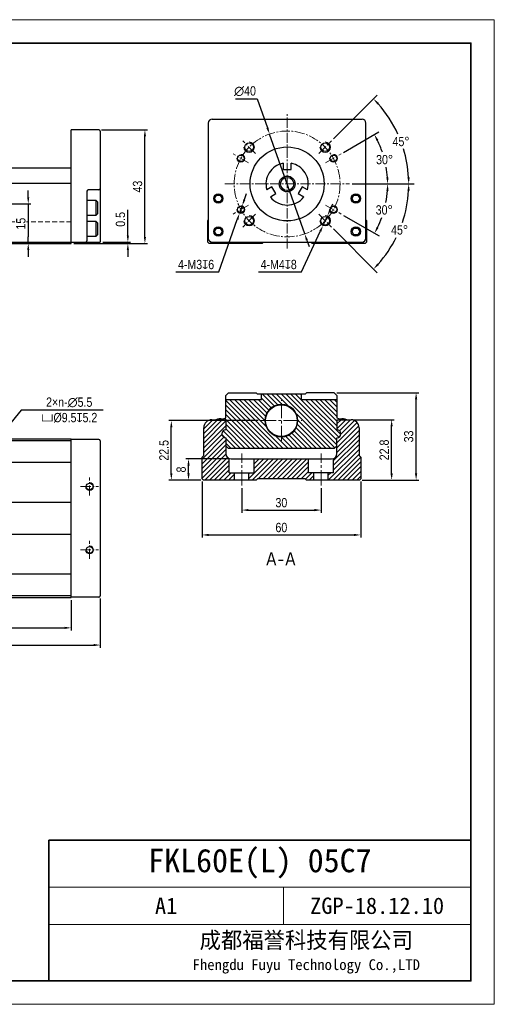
# Model space of a CAD drawing. Header units: millimetres. Extents: x 100 to 3612, y -424 to 856.
# Tile 9 of 45: x 447 to 626, y 484 to 856. Entities that reach past the tile are written whole.
import ezdxf

# ---------------------------------------------------------------- set-up
doc = ezdxf.new("R2010")
doc.units = ezdxf.units.MM
doc.linetypes.add('CENTER2', pattern=[28.575, 19.05, -3.175, 3.175, -3.175])
doc.linetypes.add('DASHED', pattern=[19.05, 12.7, -6.35])
doc.layers.get('Defpoints').update_dxf_attribs({"lineweight": 13})
for name, color, linetype, lineweight in [('剖面', 252, 'Continuous', 5), ('小粗', 7, 'Continuous', 25), ('标注', 3, 'Continuous', 13), ('点划线', 1, 'CENTER2', 13), ('粗线', 7, 'Continuous', 35), ('细线', 7, 'Continuous', 13), ('虚线', 253, 'DASHED', 13)]:
    doc.layers.add(name, color=color, linetype=linetype, lineweight=lineweight)
doc.styles.add('3.5', font='ARIALN.TTF', dxfattribs={"height": 3.5})
doc.styles.add('7', font='ARIALN.TTF', dxfattribs={"height": 7})
doc.styles.add('图号', font='txt', dxfattribs={"height": 3.5})
doc.dimstyles.new('A4—对齐', dxfattribs={"dimtxt": 3.5, "dimasz": 2.5, "dimexe": 1, "dimexo": 1, "dimgap": 1, "dimtad": 1, "dimdec": 1, "dimzin": 9, "dimdsep": 46, "dimtxsty": '3.5', "dimcen": 2.5, "dimadec": 0, "dimazin": 0, "dimtm": 1e-09, "dimtfac": 1, "dimtdec": 1, "dimtmove": 0, "dimatfit": 3, "dimfxl": 0, "dimtolj": 1, "dimarcsym": 0})
doc.dimstyles.new('A4—水平', dxfattribs={"dimtxt": 3.5, "dimasz": 2.5, "dimexe": 2, "dimexo": 1, "dimgap": 1, "dimtad": 1, "dimtih": 1, "dimtoh": 1, "dimdec": 1, "dimzin": 12, "dimdsep": 46, "dimtxsty": '3.5', "dimcen": 2.5, "dimadec": 0, "dimazin": 0, "dimtm": 1e-09, "dimtfac": 1, "dimtdec": 1, "dimtmove": 0, "dimatfit": 3, "dimfxl": 0, "dimtolj": 1, "dimarcsym": 0})
doc.dimstyles.new('A4—角度', dxfattribs={"dimtxt": 3.5, "dimasz": 2.5, "dimexe": 2, "dimexo": 1, "dimgap": 1, "dimtad": 1, "dimtih": 1, "dimtoh": 1, "dimdec": 1, "dimzin": 12, "dimdsep": 46, "dimtxsty": '3.5', "dimcen": 2.5, "dimadec": 0, "dimazin": 0, "dimtm": 1e-09, "dimtfac": 1, "dimtdec": 1, "dimtmove": 0, "dimatfit": 3, "dimfxl": 0, "dimtolj": 1, "dimarcsym": 0})

# ---------------------------------------------------------------- blocks, each defined once
blk = doc.blocks.new('A4图框')
at = {"layer": '粗线'}
for p in [(202, 5), (292, 35)]:
    blk.add_line(p, (202, 35), dxfattribs=at)
blk.add_lwpolyline([(5, 205), (292, 205), (292, 5), (5, 5)], close=True, dxfattribs=at)
at = {"layer": '细线'}
for p, q in [((292, 25), (202, 25)), ((252, 17), (252, 25)), ((292, 17), (202, 17))]:
    blk.add_line(p, q, dxfattribs=at)
blk.add_lwpolyline([(0, 210), (297, 210), (297, 0), (0, 0)], close=True, dxfattribs=at)
at = {"layer": '细线', "insert": (256.89, 11), "char_height": 3.5, "width": 70.2104, "attachment_point": 5, "style": '图号'}
blk.add_mtext('成都福誉科技有限公司\\P{\\H0.65714x;Fhengdu Fuyu Technology Co.,LTD}', dxfattribs=at)
blk = doc.blocks.new('*D103')
at = {"layer": 'Defpoints', "color": 0, "transparency": 16777216}
for p in [(427.64, 786.31), (450.18, 771.31), (466.39, 771.31)]:
    blk.add_point(p, dxfattribs=at)
at = {"layer": '标注', "color": 0, "lineweight": -2, "transparency": 16777216}
for p, q in [((450.18, 788.81), (450.18, 791.31)), ((428.64, 786.31), (451.18, 786.31)), ((450.18, 786.31), (450.18, 783.81)), ((450.18, 783.81), (450.18, 773.81)), ((465.39, 771.31), (449.18, 771.31)), ((450.18, 771.31), (450.18, 773.81)), ((450.18, 768.81), (450.18, 766.31))]:
    blk.add_line(p, q, dxfattribs=at)
at = {"layer": '标注', "color": 0, "transparency": 16777216}
for points in [[(449.76, 788.81), (450.59, 788.81), (450.18, 786.31)], [(449.76, 768.81), (450.59, 768.81), (450.18, 771.31)]]:
    blk.add_solid(points, dxfattribs=at)
at = {"layer": '标注', "color": 0, "transparency": 16777216, "insert": (447.39, 778.81), "char_height": 3.5, "attachment_point": 5, "rotation": 90, "style": '3.5', "bg_fill": 3, "box_fill_scale": 1.1, "bg_fill_color": 256, "bg_fill_true_color": 13158600, "bg_fill_transparency": 0}
blk.add_mtext('\\A1;15', dxfattribs=at)
blk = doc.blocks.new('*D104')
at = {"layer": 'Defpoints', "color": 0, "transparency": 16777216}
for p in [(476.89, 814.31), (494.29, 814.31), (466.39, 771.31)]:
    blk.add_point(p, dxfattribs=at)
at = {"layer": '标注', "color": 0, "lineweight": -2, "transparency": 16777216}
for p, q in [((477.89, 814.31), (495.29, 814.31)), ((494.29, 773.81), (494.29, 811.81)), ((467.39, 771.31), (495.29, 771.31))]:
    blk.add_line(p, q, dxfattribs=at)
at = {"layer": '标注', "color": 0, "transparency": 16777216}
for points in [[(493.87, 811.81), (494.7, 811.81), (494.29, 814.31)], [(493.87, 773.81), (494.7, 773.81), (494.29, 771.31)]]:
    blk.add_solid(points, dxfattribs=at)
at = {"layer": '标注', "color": 0, "transparency": 16777216, "insert": (491.5, 792.81), "char_height": 3.5, "attachment_point": 5, "rotation": 90, "style": '3.5'}
blk.add_mtext('\\A1;43', dxfattribs=at)
blk = doc.blocks.new('*D105')
at = {"layer": 'Defpoints', "color": 0, "transparency": 16777216}
for p in [(466.39, 771.31), (477.39, 771.81), (487.84, 771.81)]:
    blk.add_point(p, dxfattribs=at)
at = {"layer": '标注', "color": 0, "lineweight": -2, "transparency": 16777216}
for p, q in [((487.84, 774.31), (487.84, 784.06)), ((467.39, 771.31), (488.84, 771.31)), ((478.39, 771.81), (488.84, 771.81)), ((487.84, 771.31), (487.84, 771.81)), ((487.84, 768.81), (487.84, 766.31))]:
    blk.add_line(p, q, dxfattribs=at)
at = {"layer": '标注', "color": 0, "transparency": 16777216}
for points in [[(487.42, 774.31), (488.25, 774.31), (487.84, 771.81)], [(487.42, 768.81), (488.25, 768.81), (487.84, 771.31)]]:
    blk.add_solid(points, dxfattribs=at)
at = {"layer": '标注', "color": 0, "transparency": 16777216, "insert": (485.05, 780.43), "char_height": 3.5, "attachment_point": 5, "rotation": 90, "style": '3.5'}
blk.add_mtext('\\A1;0.5', dxfattribs=at)
blk = doc.blocks.new('*D106')
at = {"layer": 'Defpoints', "color": 0, "transparency": 16777216}
for p in [(524.48, 793.81), (571.61, 793.81), (562.59, 785.82), (585.49, 787.33), (568.49, 782.41)]:
    blk.add_point(p, dxfattribs=at)
at = {"layer": '标注', "color": 0, "lineweight": -2, "transparency": 16777216}
for p, q in [((572.61, 793.81), (588.06, 793.81)), ((569.36, 781.91), (582.79, 774.16))]:
    blk.add_line(p, q, dxfattribs=at)
for start, end in [(349.1143, 356.1598), (333.8402, 340.2292)]:
    blk.add_arc((548.75, 793.81), 37.31, start, end, dxfattribs=at)
at = {"layer": '标注', "color": 0, "transparency": 16777216}
for points in [[(585.56, 791.32), (586.39, 791.3), (586.06, 793.81)], [(582.61, 777.17), (581.87, 777.56), (581.06, 775.16)]]:
    blk.add_solid(points, dxfattribs=at)
at = {"layer": '标注', "color": 0, "transparency": 16777216, "insert": (584.74, 783.98), "char_height": 3.5, "attachment_point": 5, "style": '3.5'}
blk.add_mtext('\\A1;30°', dxfattribs=at)
blk = doc.blocks.new('*D107')
at = {"layer": 'Defpoints', "color": 0, "transparency": 16777216}
for p in [(568.49, 805.21), (583.79, 806.56), (562.59, 801.8), (524.48, 793.81), (571.61, 793.81)]:
    blk.add_point(p, dxfattribs=at)
at = {"layer": '标注', "color": 0, "lineweight": -2, "transparency": 16777216}
for p, q in [((569.36, 805.71), (582.77, 813.45)), ((572.61, 793.81), (588.04, 793.81))]:
    blk.add_line(p, q, dxfattribs=at)
for start, end in [(18.7271, 26.1573), (3.8427, 9.8782)]:
    blk.add_arc((548.75, 793.81), 37.28, start, end, dxfattribs=at)
at = {"layer": '标注', "color": 0, "transparency": 16777216}
for points in [[(581.85, 810.05), (582.58, 810.44), (581.04, 812.45)], [(586.37, 796.32), (585.54, 796.29), (586.04, 793.81)]]:
    blk.add_solid(points, dxfattribs=at)
at = {"layer": '标注', "color": 0, "transparency": 16777216, "insert": (584.89, 802.99), "char_height": 3.5, "attachment_point": 5, "style": '3.5'}
blk.add_mtext('\\A1;30°', dxfattribs=at)
blk = doc.blocks.new('*D108')
at = {"layer": 'Defpoints', "color": 0, "transparency": 16777216}
for p in [(587.93, 816.55), (564.85, 810.11), (560.03, 805.29), (524.48, 793.81), (571.61, 793.81)]:
    blk.add_point(p, dxfattribs=at)
at = {"layer": '标注', "color": 0, "lineweight": -2, "transparency": 16777216}
for p, q in [((565.55, 810.82), (582.11, 827.38)), ((572.61, 793.81), (596.02, 793.81))]:
    blk.add_line(p, q, dxfattribs=at)
for start, end in [(24.4408, 41.8497), (3.1503, 16.9472)]:
    blk.add_arc((548.55, 793.81), 45.47, start, end, dxfattribs=at)
at = {"layer": '标注', "color": 0, "transparency": 16777216}
for points in [[(582.12, 823.86), (582.72, 824.43), (580.7, 825.96)], [(594.37, 796.32), (593.53, 796.3), (594.02, 793.81)]]:
    blk.add_solid(points, dxfattribs=at)
at = {"layer": '标注', "color": 0, "transparency": 16777216, "insert": (591.1, 809.84), "char_height": 3.5, "attachment_point": 5, "style": '3.5'}
blk.add_mtext('\\A1;45°', dxfattribs=at)
blk = doc.blocks.new('*D109')
at = {"layer": 'Defpoints', "color": 0, "transparency": 16777216}
for p in [(524.48, 793.81), (571.61, 793.81), (560.03, 782.33), (564.85, 777.51), (587.93, 771.07)]:
    blk.add_point(p, dxfattribs=at)
at = {"layer": '标注', "color": 0, "lineweight": -2, "transparency": 16777216}
for p, q in [((572.61, 793.81), (596.02, 793.81)), ((565.55, 776.8), (582.11, 760.24))]:
    blk.add_line(p, q, dxfattribs=at)
for start, end in [(341.2432, 356.8497), (318.1503, 333.6525)]:
    blk.add_arc((548.55, 793.81), 45.47, start, end, dxfattribs=at)
at = {"layer": '标注', "color": 0, "transparency": 16777216}
for points in [[(593.53, 791.32), (594.37, 791.3), (594.02, 793.81)], [(582.72, 763.18), (582.12, 763.76), (580.7, 761.65)]]:
    blk.add_solid(points, dxfattribs=at)
at = {"layer": '标注', "color": 0, "transparency": 16777216, "insert": (590.56, 776.41), "char_height": 3.5, "attachment_point": 5, "style": '3.5'}
blk.add_mtext('\\A1;45°', dxfattribs=at)
blk = doc.blocks.new('*D110')
at = {"layer": 'Defpoints', "color": 0, "transparency": 16777216}
for p in [(563.27, 781.74), (561.6, 778.1)]:
    blk.add_point(p, dxfattribs=at)
at = {"layer": '标注', "color": 0, "lineweight": -2, "transparency": 16777216}
for p, q in [((564.32, 784.01), (565.37, 786.27)), ((563.27, 781.74), (561.6, 778.1)), ((553.51, 760.57), (560.55, 775.83)), ((537.2, 760.57), (553.51, 760.57))]:
    blk.add_line(p, q, dxfattribs=at)
at = {"layer": '标注', "color": 0, "transparency": 16777216}
for points in [[(563.94, 784.18), (564.7, 783.83), (563.27, 781.74)], [(560.17, 776.01), (560.93, 775.66), (561.6, 778.1)]]:
    blk.add_solid(points, dxfattribs=at)
at = {"layer": '标注', "color": 0, "transparency": 16777216, "insert": (544.85, 763.35), "char_height": 3.5, "attachment_point": 5, "style": '3.5'}
blk.add_mtext('\\A1;4-M4{\\Fgdt|c134;x}8', dxfattribs=at)
blk = doc.blocks.new('*D111')
at = {"layer": 'Defpoints', "color": 0, "transparency": 16777216}
for p in [(531.05, 785.53), (530.05, 782.7)]:
    blk.add_point(p, dxfattribs=at)
at = {"layer": '标注', "color": 0, "lineweight": -2, "transparency": 16777216}
for p, q in [((531.88, 787.89), (532.71, 790.25)), ((531.05, 785.53), (530.05, 782.7)), ((522.27, 760.57), (529.22, 780.34)), ((505.98, 760.57), (522.27, 760.57))]:
    blk.add_line(p, q, dxfattribs=at)
at = {"layer": '标注', "color": 0, "transparency": 16777216}
for points in [[(531.49, 788.03), (532.27, 787.75), (531.05, 785.53)], [(528.83, 780.48), (529.62, 780.21), (530.05, 782.7)]]:
    blk.add_solid(points, dxfattribs=at)
at = {"layer": '标注', "color": 0, "transparency": 16777216, "insert": (513.62, 763.35), "char_height": 3.5, "attachment_point": 5, "style": '3.5'}
blk.add_mtext('\\A1;4-M3{\\Fgdt|c134;x}6', dxfattribs=at)
blk = doc.blocks.new('*D112')
at = {"layer": 'Defpoints', "color": 0, "transparency": 16777216}
for p in [(541.41, 812.68), (554.68, 774.94)]:
    blk.add_point(p, dxfattribs=at)
at = {"layer": '标注', "color": 0, "lineweight": -2, "transparency": 16777216}
for p, q in [((528.53, 825.99), (536.74, 825.99)), ((536.74, 825.99), (540.58, 815.04)), ((554.68, 774.94), (541.41, 812.68)), ((555.51, 772.58), (556.34, 770.22))]:
    blk.add_line(p, q, dxfattribs=at)
at = {"layer": '标注', "color": 0, "transparency": 16777216}
for points in [[(540.98, 815.17), (540.19, 814.9), (541.41, 812.68)], [(555.9, 772.72), (555.11, 772.44), (554.68, 774.94)]]:
    blk.add_solid(points, dxfattribs=at)
at = {"layer": '标注', "color": 0, "transparency": 16777216, "insert": (532.13, 828.87), "char_height": 3.5, "attachment_point": 5, "style": '3.5'}
blk.add_mtext('\\A1;∅40', dxfattribs=at)
blk = doc.blocks.new('*D118')
at = {"layer": 'Defpoints', "color": 0, "transparency": 16777216}
for p in [(147.39, 637.66), (477.39, 638.16), (477.39, 619.52)]:
    blk.add_point(p, dxfattribs=at)
at = {"layer": '标注', "color": 0, "lineweight": -2, "transparency": 16777216}
for p, q in [((147.39, 636.66), (147.39, 618.52)), ((477.39, 637.16), (477.39, 618.52)), ((149.89, 619.52), (474.89, 619.52))]:
    blk.add_line(p, q, dxfattribs=at)
at = {"layer": '标注', "color": 0, "transparency": 16777216}
for points in [[(149.89, 619.94), (149.89, 619.1), (147.39, 619.52)], [(474.89, 619.94), (474.89, 619.1), (477.39, 619.52)]]:
    blk.add_solid(points, dxfattribs=at)
at = {"layer": '标注', "color": 0, "transparency": 16777216, "insert": (312.39, 622.28), "char_height": 3.5, "width": 25.9299, "attachment_point": 5, "style": '3.5'}
blk.add_mtext('\\A1;L1', dxfattribs=at)
blk = doc.blocks.new('*D119')
at = {"layer": 'Defpoints', "color": 0, "transparency": 16777216}
for p in [(206.39, 637.46), (466.39, 637.46), (466.39, 626.02)]:
    blk.add_point(p, dxfattribs=at)
at = {"layer": '标注', "color": 0, "lineweight": -2, "transparency": 16777216}
for p, q in [((206.39, 636.46), (206.39, 625.02)), ((466.39, 636.46), (466.39, 625.02)), ((208.89, 626.02), (463.89, 626.02))]:
    blk.add_line(p, q, dxfattribs=at)
at = {"layer": '标注', "color": 0, "transparency": 16777216}
for points in [[(208.89, 626.44), (208.89, 625.6), (206.39, 626.02)], [(463.89, 626.44), (463.89, 625.6), (466.39, 626.02)]]:
    blk.add_solid(points, dxfattribs=at)
at = {"layer": '标注', "color": 0, "transparency": 16777216, "insert": (312.39, 628.78), "char_height": 3.5, "width": 18.7578, "attachment_point": 5, "style": '3.5'}
blk.add_mtext('\\A1;L2', dxfattribs=at)
blk = doc.blocks.new('*D132')
at = {"layer": 'Defpoints', "color": 0, "transparency": 16777216}
for p in [(428.13, 684.59), (424.66, 680.33)]:
    blk.add_point(p, dxfattribs=at)
at = {"layer": '标注', "color": 0, "lineweight": -2, "transparency": 16777216}
for p, q in [((447.51, 708.36), (429.71, 686.53)), ((478.45, 708.36), (447.51, 708.36)), ((424.66, 680.33), (428.13, 684.59)), ((423.08, 678.39), (421.5, 676.45))]:
    blk.add_line(p, q, dxfattribs=at)
at = {"layer": '标注', "color": 0, "transparency": 16777216}
for points in [[(429.39, 686.79), (430.04, 686.26), (428.13, 684.59)], [(422.75, 678.65), (423.4, 678.13), (424.66, 680.33)]]:
    blk.add_solid(points, dxfattribs=at)
at = {"layer": '标注', "color": 0, "transparency": 16777216, "insert": (465.67, 708.36), "char_height": 3.5, "attachment_point": 5, "style": '3.5'}
blk.add_mtext('\\A1;2×n-∅5.5\\P{\\Fgdt|c134;v}%%C9.5{\\Fgdt|c134;x}5.2', dxfattribs=at)
blk = doc.blocks.new('*D133')
at = {"layer": 'Defpoints', "color": 0, "transparency": 16777216}
for p in [(530.87, 679.87), (560.87, 679.87), (560.87, 670.54)]:
    blk.add_point(p, dxfattribs=at)
at = {"layer": '标注', "color": 0, "lineweight": -2, "transparency": 16777216}
for p, q in [((530.87, 678.87), (530.87, 669.54)), ((560.87, 678.87), (560.87, 669.54)), ((533.37, 670.54), (558.37, 670.54))]:
    blk.add_line(p, q, dxfattribs=at)
at = {"layer": '标注', "color": 0, "transparency": 16777216}
for points in [[(533.37, 670.95), (533.37, 670.12), (530.87, 670.54)], [(558.37, 670.95), (558.37, 670.12), (560.87, 670.54)]]:
    blk.add_solid(points, dxfattribs=at)
at = {"layer": '标注', "color": 0, "transparency": 16777216, "insert": (545.87, 673.32), "char_height": 3.5, "attachment_point": 5, "style": '3.5'}
blk.add_mtext('\\A1;30', dxfattribs=at)
blk = doc.blocks.new('*D134')
at = {"layer": 'Defpoints', "color": 0, "transparency": 16777216}
for p in [(515.87, 682.37), (575.87, 682.37), (575.87, 661.14)]:
    blk.add_point(p, dxfattribs=at)
at = {"layer": '标注', "color": 0, "lineweight": -2, "transparency": 16777216}
for p, q in [((515.87, 681.37), (515.87, 660.14)), ((575.87, 681.37), (575.87, 660.14)), ((518.37, 661.14), (573.37, 661.14))]:
    blk.add_line(p, q, dxfattribs=at)
at = {"layer": '标注', "color": 0, "transparency": 16777216}
for points in [[(518.37, 661.56), (518.37, 660.72), (515.87, 661.14)], [(573.37, 661.56), (573.37, 660.72), (575.87, 661.14)]]:
    blk.add_solid(points, dxfattribs=at)
at = {"layer": '标注', "color": 0, "transparency": 16777216, "insert": (545.87, 663.93), "char_height": 3.5, "attachment_point": 5, "style": '3.5'}
blk.add_mtext('\\A1;60', dxfattribs=at)
blk = doc.blocks.new('*D135')
at = {"layer": 'Defpoints', "color": 0, "transparency": 16777216}
for p in [(504.27, 704.37), (538.15, 704.37), (516.37, 681.87)]:
    blk.add_point(p, dxfattribs=at)
at = {"layer": '标注', "color": 0, "lineweight": -2, "transparency": 16777216}
for p, q in [((537.15, 704.37), (503.27, 704.37)), ((504.27, 684.37), (504.27, 701.87)), ((515.37, 681.87), (503.27, 681.87))]:
    blk.add_line(p, q, dxfattribs=at)
at = {"layer": '标注', "color": 0, "transparency": 16777216}
for points in [[(503.86, 701.87), (504.69, 701.87), (504.27, 704.37)], [(503.86, 684.37), (504.69, 684.37), (504.27, 681.87)]]:
    blk.add_solid(points, dxfattribs=at)
at = {"layer": '标注', "color": 0, "transparency": 16777216, "insert": (501.49, 693.12), "char_height": 3.5, "attachment_point": 5, "rotation": 90, "style": '3.5'}
blk.add_mtext('\\A1;22.5', dxfattribs=at)
blk = doc.blocks.new('*D136')
at = {"layer": 'Defpoints', "color": 0, "transparency": 16777216}
for p in [(572.22, 704.67), (587.56, 704.67), (575.37, 681.87)]:
    blk.add_point(p, dxfattribs=at)
at = {"layer": '标注', "color": 0, "lineweight": -2, "transparency": 16777216}
for p, q in [((573.22, 704.67), (588.56, 704.67)), ((587.56, 684.37), (587.56, 702.17)), ((576.37, 681.87), (588.56, 681.87))]:
    blk.add_line(p, q, dxfattribs=at)
at = {"layer": '标注', "color": 0, "transparency": 16777216}
for points in [[(587.14, 702.17), (587.97, 702.17), (587.56, 704.67)], [(587.14, 684.37), (587.97, 684.37), (587.56, 681.87)]]:
    blk.add_solid(points, dxfattribs=at)
at = {"layer": '标注', "color": 0, "transparency": 16777216, "insert": (584.77, 693.27), "char_height": 3.5, "attachment_point": 5, "rotation": 90, "style": '3.5'}
blk.add_mtext('\\A1;22.8', dxfattribs=at)
blk = doc.blocks.new('*D137')
at = {"layer": 'Defpoints', "color": 0, "transparency": 16777216}
for p in [(565.87, 714.87), (596.8, 714.87), (575.37, 681.87)]:
    blk.add_point(p, dxfattribs=at)
at = {"layer": '标注', "color": 0, "lineweight": -2, "transparency": 16777216}
for p, q in [((566.87, 714.87), (597.8, 714.87)), ((596.8, 684.37), (596.8, 712.37)), ((576.37, 681.87), (597.8, 681.87))]:
    blk.add_line(p, q, dxfattribs=at)
at = {"layer": '标注', "color": 0, "transparency": 16777216}
for points in [[(596.38, 712.37), (597.22, 712.37), (596.8, 714.87)], [(596.38, 684.37), (597.22, 684.37), (596.8, 681.87)]]:
    blk.add_solid(points, dxfattribs=at)
at = {"layer": '标注', "color": 0, "transparency": 16777216, "insert": (594.01, 698.37), "char_height": 3.5, "attachment_point": 5, "rotation": 90, "style": '3.5'}
blk.add_mtext('\\A1;33', dxfattribs=at)
blk = doc.blocks.new('*D178')
at = {"layer": 'Defpoints', "color": 0, "transparency": 16777216}
for p in [(510.77, 689.87), (526.87, 689.87), (516.37, 681.87)]:
    blk.add_point(p, dxfattribs=at)
at = {"layer": '标注', "color": 0, "lineweight": -2, "transparency": 16777216}
for p, q in [((525.87, 689.87), (509.77, 689.87)), ((510.77, 684.37), (510.77, 687.37)), ((515.37, 681.87), (509.77, 681.87))]:
    blk.add_line(p, q, dxfattribs=at)
at = {"layer": '标注', "color": 0, "transparency": 16777216}
for points in [[(510.36, 687.37), (511.19, 687.37), (510.77, 689.87)], [(510.36, 684.37), (511.19, 684.37), (510.77, 681.87)]]:
    blk.add_solid(points, dxfattribs=at)
at = {"layer": '标注', "color": 0, "transparency": 16777216, "insert": (507.99, 685.87), "char_height": 3.5, "attachment_point": 5, "rotation": 90, "style": '3.5'}
blk.add_mtext('\\A1;8', dxfattribs=at)

msp = doc.modelspace()

# ---------------------------------------------------------------- hatches: boundary and pattern name
at = {"layer": '剖面'}
h = msp.add_hatch(dxfattribs=at)
h.set_pattern_fill('ANSI31', color=256, scale=0.4, angle=90)
h.set_pattern_definition([(135, (-13.5442, 505.0659), (-0.8980256, -0.8980256), [])])
h.paths.add_polyline_path([(570.59, 704.67), (566.87, 704.67), (566.87, 700.87, -1), (566.87, 697.87), (566.87, 694.87), (565.87, 693.87), (525.87, 693.87), (524.87, 694.87), (524.87, 697.87, -1), (524.87, 700.87), (524.87, 704.67), (521.16, 704.67, -0.217742), (523.64, 704.9), (524.87, 705.35), (524.87, 712.37), (538.37, 712.37), (538.37, 714.37), (553.37, 714.37), (553.37, 712.37), (566.87, 712.37), (566.87, 705.35), (568.1, 704.9, -0.217742)])
h.paths.add_polyline_path([(539.65, 704.37, -1), (552.09, 704.37, -1)], flags=16)
h.paths.add_polyline_path([(539.87, 704.37, -1), (551.87, 704.37, -1)], flags=0)
h = msp.add_hatch(dxfattribs=at)
h.set_pattern_fill('ANSI31', color=256, scale=0.4)
h.set_pattern_definition([(45, (519.4718, 689.8323), (-0.898026, 0.898026), [])])
h.paths.add_polyline_path([(526.12, 690.02, -0.305615), (524.87, 691.87), (524.87, 697.87, -1), (524.87, 700.87), (524.87, 704.67), (519.52, 704.67, 0.414214), (516.52, 701.67), (516.52, 691.22), (515.87, 690.57), (515.87, 682.37), (516.37, 681.87), (528.12, 681.87), (528.12, 684.67), (526.12, 684.67)])
h.paths.add_polyline_path([(575.87, 690.57), (575.22, 691.22), (575.22, 701.67, 0.414214), (572.22, 704.67), (566.87, 704.67), (566.87, 700.87, -1), (566.87, 697.87), (566.87, 691.87, -0.305615), (565.62, 690.02), (565.62, 684.67), (563.62, 684.67), (563.62, 681.87), (575.37, 681.87), (575.87, 682.37)])
h.paths.add_polyline_path([(554.87, 682.37), (555.37, 681.87), (558.12, 681.87), (558.12, 684.67), (556.12, 684.67), (556.12, 689.87), (535.62, 689.87), (535.62, 684.67), (533.62, 684.67), (533.62, 681.87), (536.37, 681.87), (536.87, 682.37)])

# ---------------------------------------------------------------- linework, layer by layer
at = {"layer": '小粗'}
for p, q in [((518.25, 816.81), (518.25, 773.31)), ((519.75, 818.31), (576.35, 818.31)), ((577.85, 773.31), (577.85, 816.81)), ((466.39, 771.31), (466.39, 814.31)), ((476.89, 814.31), (466.39, 814.31)), ((477.39, 813.81), (477.39, 771.81)), ((546.55, 801.67), (546.55, 799.31)), ((549.55, 799.31), (549.55, 801.67)), ((466.39, 799.81), (371.69, 799.81)), ((546.55, 799.31), (549.55, 799.31)), ((206.39, 794.11), (466.39, 794.11)), ((472.39, 791.06), (472.39, 772.31)), ((476.89, 791.56), (472.89, 791.56)), ((520.6, 788.31), (521.32, 789.56)), ((521.32, 789.56), (522.77, 789.56)), ((522.77, 789.56), (523.49, 788.31)), ((542.32, 792.73), (540.36, 791.6)), ((541.71, 788.92), (543.82, 790.14)), ((543.82, 790.14), (542.32, 792.73)), ((553.78, 792.73), (552.28, 790.14)), ((552.28, 790.14), (554.38, 788.92)), ((555.74, 791.6), (553.78, 792.73)), ((572.6, 788.31), (573.32, 789.56)), ((573.32, 789.56), (574.77, 789.56)), ((574.77, 789.56), (575.49, 788.31)), ((475.89, 787.56), (472.39, 787.56)), ((476.39, 787.06), (475.89, 787.56)), ((475.89, 782.06), (475.89, 787.56)), ((476.39, 787.06), (476.39, 782.56)), ((521.32, 787.06), (520.6, 788.31)), ((522.77, 787.06), (521.32, 787.06)), ((523.49, 788.31), (522.77, 787.06)), ((573.32, 787.06), (572.6, 788.31)), ((574.77, 787.06), (573.32, 787.06)), ((575.49, 788.31), (574.77, 787.06)), ((472.39, 782.06), (475.89, 782.06)), ((475.89, 782.06), (476.39, 782.56)), ((475.89, 779.56), (472.39, 779.56)), ((476.39, 779.06), (475.89, 779.56)), ((475.89, 774.06), (475.89, 779.56)), ((476.39, 779.06), (476.39, 774.56)), ((518.05, 780.01), (518.25, 780.21)), ((518.05, 771.81), (518.05, 780.01)), ((577.85, 780.21), (578.05, 780.01)), ((578.05, 780.01), (578.05, 771.81)), ((475.89, 774.06), (476.39, 774.56)), ((520.6, 775.81), (521.32, 777.06)), ((521.32, 774.56), (520.6, 775.81)), ((521.32, 777.06), (522.77, 777.06)), ((522.77, 774.56), (521.32, 774.56)), ((522.77, 777.06), (523.49, 775.81)), ((523.49, 775.81), (522.77, 774.56)), ((572.6, 775.81), (573.32, 777.06)), ((573.32, 774.56), (572.6, 775.81)), ((573.32, 777.06), (574.77, 777.06)), ((574.77, 774.56), (573.32, 774.56)), ((574.77, 777.06), (575.49, 775.81)), ((575.49, 775.81), (574.77, 774.56)), ((147.39, 771.81), (477.39, 771.81)), ((206.39, 771.31), (466.39, 771.31)), ((472.39, 774.06), (475.89, 774.06)), ((518.05, 771.81), (518.55, 771.31)), ((538.55, 771.31), (518.55, 771.31)), ((519.75, 771.81), (576.35, 771.81)), ((539.05, 771.81), (538.55, 771.31)), ((557.55, 771.31), (557.05, 771.81)), ((577.55, 771.31), (557.55, 771.31)), ((577.55, 771.31), (578.05, 771.81)), ((524.87, 713.87), (525.87, 714.87)), ((525.87, 714.87), (536.37, 714.87)), ((536.87, 714.37), (536.37, 714.87)), ((555.37, 714.87), (554.87, 714.37)), ((565.87, 714.87), (555.37, 714.87)), ((565.87, 714.87), (566.87, 713.87)), ((524.87, 705.35), (524.87, 713.87)), ((524.87, 712.37), (538.37, 712.37)), ((554.87, 714.37), (536.87, 714.37)), ((538.37, 712.37), (538.37, 714.37)), ((553.37, 714.37), (553.37, 712.37)), ((553.37, 712.37), (566.87, 712.37)), ((566.87, 713.87), (566.87, 705.35)), ((519.52, 704.67), (524.87, 704.67)), ((523.64, 704.9), (524.87, 705.35)), ((524.87, 704.67), (524.87, 700.87)), ((566.87, 705.35), (568.1, 704.9)), ((566.87, 704.67), (566.87, 700.87)), ((566.87, 704.67), (572.22, 704.67)), ((516.52, 691.22), (516.52, 701.67)), ((575.22, 701.67), (575.22, 691.22)), ((206.39, 697.46), (466.39, 697.46)), ((206.39, 696.81), (466.39, 696.81)), ((466.39, 637.46), (466.39, 697.46)), ((476.89, 697.26), (466.39, 697.26)), ((477.39, 696.76), (477.39, 638.16)), ((524.87, 697.87), (524.87, 691.87)), ((566.87, 691.87), (566.87, 697.87)), ((525.87, 693.87), (524.87, 694.87)), ((565.87, 693.87), (525.87, 693.87)), ((566.87, 694.87), (565.87, 693.87)), ((515.87, 690.57), (516.52, 691.22)), ((515.87, 682.37), (515.87, 690.57)), ((526.12, 684.67), (526.12, 690.02)), ((526.87, 689.87), (564.87, 689.87)), ((535.62, 684.67), (535.62, 689.87)), ((556.12, 684.67), (556.12, 689.87)), ((565.62, 684.67), (565.62, 690.02)), ((575.22, 691.22), (575.87, 690.57)), ((575.87, 690.57), (575.87, 682.37)), ((466.39, 688.46), (206.39, 688.46)), ((515.87, 682.37), (516.37, 681.87)), ((536.37, 681.87), (516.37, 681.87)), ((526.12, 684.67), (535.62, 684.67)), ((528.12, 681.87), (528.12, 684.67)), ((533.62, 681.87), (533.62, 684.67)), ((536.87, 682.37), (536.37, 681.87)), ((554.87, 682.37), (536.87, 682.37)), ((555.37, 681.87), (554.87, 682.37)), ((575.37, 681.87), (555.37, 681.87)), ((565.62, 684.67), (556.12, 684.67)), ((558.12, 681.87), (558.12, 684.67)), ((563.62, 681.87), (563.62, 684.67)), ((575.37, 681.87), (575.87, 682.37)), ((466.39, 673.46), (371.69, 673.46)), ((371.69, 661.46), (466.39, 661.46)), ((206.39, 646.46), (466.39, 646.46)), ((466.39, 638.11), (206.39, 638.11)), ((206.39, 637.46), (466.39, 637.46)), ((476.89, 637.66), (466.39, 637.66))]:
    msp.add_line(p, q, dxfattribs=at)
for centre, radius in [((533.66, 807.7), 1.65), ((548.05, 793.81), 14), ((562.44, 807.7), 1.65), ((530.55, 803.5), 1.25), ((565.54, 803.5), 1.25), ((548.05, 793.81), 3), ((548.05, 793.81), 2.5), ((522.05, 788.31), 1.75), ((574.05, 788.31), 1.75), ((530.55, 784.12), 1.25), ((565.54, 784.12), 1.25), ((533.66, 779.92), 1.65), ((562.44, 779.92), 1.65), ((522.05, 775.81), 1.75), ((574.05, 775.81), 1.75), ((545.87, 704.37), 6), ((473.39, 679.46), 1.25), ((473.39, 655.46), 1.25)]:
    msp.add_circle(centre, radius, dxfattribs=at)
for centre, radius, start, end in [((519.75, 816.81), 1.5, 90, 180), ((576.35, 816.81), 1.5, 0, 90), ((476.89, 813.81), 0.5, 0, 90), ((548.05, 793.81), 8, 100.8069, 196.0174), ((548.05, 793.81), 8, 343.9826, 79.1931), ((472.89, 791.06), 0.5, 90, 180), ((476.89, 792.06), 0.5, 270, 0), ((548.05, 793.81), 8, 217.6646, 322.3354), ((471.89, 772.31), 0.5, 270, 360), ((519.75, 773.31), 1.5, 180, 270), ((576.35, 773.31), 1.5, 270, 0), ((519.52, 701.67), 3, 90, 180), ((522.65, 702.07), 3, 70.7906, 119.9264), ((569.09, 702.07), 3, 60.0736, 109.2094), ((572.22, 701.67), 3, 0, 90), ((524.87, 699.37), 1.5, 90, 270), ((566.87, 699.37), 1.5, 270, 90), ((476.89, 696.76), 0.5, 0, 90), ((526.87, 691.87), 2, 180, 270), ((564.87, 691.87), 2, 270, 0), ((476.89, 638.16), 0.5, 270, 0)]:
    msp.add_arc(centre, radius, start, end, dxfattribs=at)
at = {"layer": '标注'}
msp.add_circle((545.87, 704.37), 6.22, dxfattribs=at)
for centre, radius in [((533.66, 807.7), 2), ((562.44, 807.7), 2), ((530.55, 803.5), 1.5), ((565.54, 803.5), 1.5), ((530.55, 784.12), 1.5), ((565.54, 784.12), 1.5), ((533.66, 779.92), 2), ((562.44, 779.92), 2), ((473.39, 679.46), 1.5), ((473.39, 655.46), 1.5)]:
    msp.add_arc(centre, radius, 180, 90, dxfattribs=at)
at = {"layer": '点划线', "ltscale": 0.2}
for p, q in [((548.05, 769.36), (548.05, 820.76)), ((536.07, 805.29), (531.25, 810.11)), ((560.03, 805.29), (564.85, 810.11)), ((533.5, 801.8), (527.6, 805.21)), ((562.59, 801.8), (568.49, 805.21)), ((524.48, 793.81), (571.61, 793.81)), ((533.5, 785.82), (527.6, 782.41)), ((562.59, 785.82), (568.49, 782.41)), ((536.07, 782.33), (531.25, 777.51)), ((560.03, 782.33), (564.85, 777.51)), ((473.39, 676.05), (473.39, 682.87)), ((469.99, 679.46), (476.8, 679.46)), ((473.39, 652.05), (473.39, 658.87)), ((469.99, 655.46), (476.8, 655.46))]:
    msp.add_line(p, q, dxfattribs=at)
at = {"layer": '点划线', "ltscale": 0.3}
for p, q in [((545.87, 696.65), (545.87, 712.09)), ((538.15, 704.37), (553.59, 704.37)), ((530.87, 679.87), (530.87, 691.87)), ((560.87, 679.87), (560.87, 691.87))]:
    msp.add_line(p, q, dxfattribs=at)
at = {"layer": '点划线', "ltscale": 0.2}
msp.add_circle((548.05, 793.81), 20, dxfattribs=at)
at = {"layer": '虚线', "ltscale": 0.14}
msp.add_line((466.39, 779.46), (206.39, 779.46), dxfattribs=at)

# ---------------------------------------------------------------- block references
at = {"layer": '标注', "xscale": 1.772264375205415, "yscale": 1.772264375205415, "zscale": 1.772264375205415}
msp.add_blockref('A4图框', (100, 483.72), dxfattribs=at)

# ---------------------------------------------------------------- texts
at = {"layer": '标注', "insert": (540.15, 654.61), "char_height": 5, "attachment_point": 1, "style": '7'}
msp.add_mtext_dynamic_manual_height_columns('A{\\fSimSun|b0|i0|c134|p34;-}A', width=32.1388, gutter_width=35, heights=[0], dxfattribs=at)
at = {"layer": '标注', "attachment_point": 5, "style": '图号'}
for s, insert, char_height, width in [('FKL60E(L) 05C7', (537.75, 536.89), 8.8613, 159.5038), ('A1', (502.3, 520.94), 6.203, 88.6132), ('ZGP-18.12.10', (582.06, 520.94), 6.2029, 70.8906)]:
    msp.add_mtext(s, dxfattribs=dict(at, insert=insert, char_height=char_height, width=width))

# ---------------------------------------------------------------- dimensions: what is measured, and where the dimension line sits
at = {"layer": '标注'}
dim = msp.add_diameter_dim_2p(p1=(554.68, 774.94), p2=(541.41, 812.68), dimstyle='A4—水平', dxfattribs=at)
dim.commit()
dim.dimension.update_dxf_attribs({"geometry": '*D112', "text_midpoint": (532.13, 825.99), "dimtype": 163})
for base, line1, line2, picture, middle in [((587.93, 816.55), ((524.48, 793.81), (571.61, 793.81)), ((560.03, 805.29), (564.85, 810.11)), '*D108', (591.1, 809.84)), ((583.79, 806.56), ((562.59, 801.8), (568.49, 805.21)), ((524.48, 793.81), (571.61, 793.81)), '*D107', (584.89, 802.99)), ((585.49, 787.33), ((524.48, 793.81), (571.61, 793.81)), ((562.59, 785.82), (568.49, 782.41)), '*D106', (584.74, 783.98))]:
    dim = msp.add_angular_dim_2l(base=base, line1=line1, line2=line2, dimstyle='A4—水平', dxfattribs=at)
    dim.commit()
    dim.dimension.update_dxf_attribs({"geometry": picture, "text_midpoint": middle, "dimtype": 162})
dim = msp.add_angular_dim_2l(base=(587.93, 771.07), line1=((524.48, 793.81), (571.61, 793.81)), line2=((560.03, 782.33), (564.85, 777.51)), dimstyle='A4—角度', dxfattribs=at)
dim.commit()
dim.dimension.update_dxf_attribs({"geometry": '*D109', "text_midpoint": (590.56, 776.41)})
for p1, p2, text, picture, middle in [((531.05, 785.53), (530.05, 782.7), '4-M3{\\Fgdt|c134;x}6', '*D111', (513.62, 760.57)), ((563.27, 781.74), (561.6, 778.1), '4-M4{\\Fgdt|c134;x}8', '*D110', (544.85, 760.57)), ((424.66, 680.33), (428.13, 684.59), '2×n-<>\\X{\\Fgdt|c134;v}%%C9.5{\\Fgdt|c134;x}5.2', '*D132', (465.67, 708.36))]:
    dim = msp.add_diameter_dim_2p(p1=p1, p2=p2, text=text, dimstyle='A4—水平', dxfattribs=at)
    dim.commit()
    dim.dimension.update_dxf_attribs({"geometry": picture, "text_midpoint": middle, "dimtype": 163})
for base, p1, p2, picture, middle in [((596.8, 714.87), (575.37, 681.87), (565.87, 714.87), '*D137', (594.01, 698.37)), ((504.27, 704.37), (516.37, 681.87), (538.15, 704.37), '*D135', (501.49, 693.12)), ((587.56, 704.67), (575.37, 681.87), (572.22, 704.67), '*D136', (584.77, 693.27)), ((510.77, 689.87), (516.37, 681.87), (526.87, 689.87), '*D178', (507.99, 685.87))]:
    dim = msp.add_linear_dim(base=base, p1=p1, p2=p2, angle=90, dimstyle='A4—对齐', dxfattribs=at)
    dim.commit()
    dim.dimension.update_dxf_attribs({"geometry": picture, "text_midpoint": middle})
for base, p1, p2, picture, middle in [((575.87, 661.14), (515.87, 682.37), (575.87, 682.37), '*D134', (545.87, 663.93)), ((560.87, 670.54), (530.87, 679.87), (560.87, 679.87), '*D133', (545.87, 673.32))]:
    dim = msp.add_linear_dim(base=base, p1=p1, p2=p2, dimstyle='A4—对齐', dxfattribs=at)
    dim.commit()
    dim.dimension.update_dxf_attribs({"geometry": picture, "text_midpoint": middle})
for base, p1, p2, text, picture, middle in [((477.39, 619.52), (147.39, 637.66), (477.39, 638.16), 'L1', '*D118', (312.39, 619.52)), ((466.39, 626.02), (206.39, 637.46), (466.39, 637.46), 'L2', '*D119', (312.39, 626.02))]:
    dim = msp.add_linear_dim(base=base, p1=p1, p2=p2, text=text, dimstyle='A4—对齐', dxfattribs=at)
    dim.commit()
    dim.dimension.update_dxf_attribs({"geometry": picture, "text_midpoint": middle, "dimtype": 160})

# ---------------------------------------------------------------- next in the draw order: dimensions: what is measured, and where the dimension line sits
dim = msp.add_linear_dim(base=(450.18, 771.31), p1=(427.64, 786.31), p2=(466.39, 771.31), angle=90, dimstyle='A4—对齐', override={"dimtfill": 1}, dxfattribs=at)
dim.commit()
dim.dimension.update_dxf_attribs({"geometry": '*D103', "text_midpoint": (450.18, 778.81), "dimtype": 160})

# ---------------------------------------------------------------- next in the draw order: dimensions: what is measured, and where the dimension line sits
for base, p2, picture, middle in [((494.29, 814.31), (476.89, 814.31), '*D104', (491.5, 792.81)), ((487.84, 771.81), (477.39, 771.81), '*D105', (485.05, 780.43))]:
    dim = msp.add_linear_dim(base=base, p1=(466.39, 771.31), p2=p2, angle=90, dimstyle='A4—对齐', dxfattribs=at)
    dim.commit()
    dim.dimension.update_dxf_attribs({"geometry": picture, "text_midpoint": middle})

doc.saveas('drawing.dxf')
